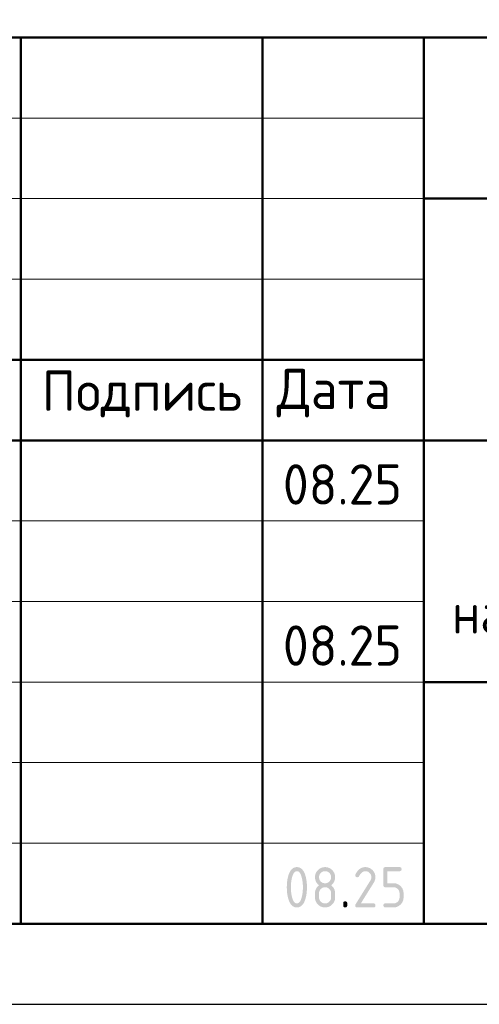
# Model space of a CAD drawing. Header units: millimetres. Extents: x 0 to 42000, y -76 to 29700.
# Tile 8 of 16: x 26992 to 29844, y 0 to 6110. Entities that reach past the tile are written whole.
import ezdxf

# ---------------------------------------------------------------- set-up
doc = ezdxf.new("R2010")
doc.units = ezdxf.units.MM
doc.layers.add('Standard', color=7, linetype='Continuous', lineweight=25)
doc.styles.add('ISOCPEUR', font='txt')

msp = doc.modelspace()

# ---------------------------------------------------------------- hatches: boundary and pattern name
at = {"layer": 'Standard', "linetype": 'Continuous', "lineweight": 25, "transparency": 33554687}
h = msp.add_hatch(color=7, dxfattribs=at)
h.paths.add_polyline_path([(28749.8, 726.3), (28749.8, 734), (28749.4, 741.6), (28749, 749.1), (28748.2, 756.4), (28747.4, 763.7), (28746.1, 770.8), (28744.9, 777.9), (28743.2, 784.8), (28742, 790), (28740.6, 794.5), (28739.1, 799), (28737.6, 802.9), (28736, 806.8), (28734.2, 810), (28732.5, 813.3), (28730.5, 815.9), (28728.6, 818.5), (28726.5, 820.4), (28724.4, 822.4), (28722.2, 823.7), (28719.9, 824.9), (28717.5, 825.6), (28715.1, 826.2), (28712.5, 826.2), (28709.9, 826.2), (28707.5, 825.6), (28705.1, 824.9), (28702.9, 823.6), (28700.6, 822.3), (28698.6, 820.4), (28696.5, 818.4), (28694.6, 815.8), (28692.7, 813.2), (28690.9, 810), (28689.2, 806.7), (28687.6, 802.8), (28686, 798.9), (28684.6, 794.4), (28683.2, 789.8), (28681.9, 784.6), (28680.2, 777.6), (28679, 770.4), (28677.7, 763.3), (28676.8, 756), (28676, 748.7), (28675.6, 741.3), (28675.2, 733.9), (28675.2, 726.3), (28675.2, 718.6), (28675.6, 711.1), (28676, 703.5), (28676.8, 696.2), (28677.6, 688.9), (28678.9, 681.8), (28680.1, 674.7), (28681.8, 667.8), (28683, 662.6), (28684.4, 658.1), (28685.8, 653.5), (28687.4, 649.7), (28689, 645.8), (28690.8, 642.5), (28692.5, 639.3), (28694.4, 636.7), (28696.4, 634.1), (28698.4, 632.2), (28700.5, 630.2), (28702.8, 628.9), (28705, 627.6), (28707.5, 627), (28709.9, 626.3), (28712.5, 626.3), (28715.1, 626.3), (28717.5, 627), (28719.9, 627.6), (28722.2, 628.9), (28724.4, 630.2), (28726.5, 632.2), (28728.6, 634.1), (28730.5, 636.7), (28732.5, 639.3), (28734.2, 642.5), (28736, 645.8), (28737.6, 649.7), (28739.1, 653.5), (28740.6, 658.1), (28742, 662.6), (28743.2, 667.8), (28744.9, 674.7), (28746.1, 681.8), (28747.4, 688.9), (28748.2, 696.2), (28749, 703.5), (28749.4, 711.1), (28749.8, 718.6)])
h.paths.add_polyline_path([(28774.9, 726.3), (28774.9, 720.7), (28774.7, 715.3), (28774.5, 709.9), (28774.2, 704.7), (28773.8, 699.5), (28773.3, 694.5), (28772.8, 689.4), (28772.1, 684.6), (28771.4, 679.8), (28770.6, 675.1), (28769.7, 670.5), (28768.7, 666.1), (28767.7, 661.6), (28766.5, 657.3), (28765.3, 653.1), (28763.9, 649), (28761.9, 643), (28759.6, 637.8), (28757.3, 632.6), (28754.7, 628.1), (28752.1, 623.7), (28749.1, 619.9), (28746.2, 616.2), (28743, 613.2), (28739.8, 610.2), (28736.3, 608), (28732.8, 605.8), (28729, 604.3), (28725.1, 602.8), (28721, 602), (28716.9, 601.3), (28712.5, 601.3), (28708.1, 601.3), (28704, 602), (28699.8, 602.8), (28696, 604.3), (28692.2, 605.7), (28688.7, 608), (28685.2, 610.2), (28682, 613.2), (28678.7, 616.1), (28675.8, 619.9), (28672.9, 623.6), (28670.3, 628), (28667.7, 632.5), (28665.4, 637.7), (28663.1, 642.9), (28661.1, 648.8), (28659.7, 652.9), (28658.5, 657.2), (28657.3, 661.4), (28656.3, 665.9), (28655.2, 670.3), (28654.4, 675), (28653.5, 679.6), (28652.9, 684.5), (28652.2, 689.3), (28651.6, 694.4), (28651.1, 699.4), (28650.8, 704.6), (28650.5, 709.8), (28650.3, 715.3), (28650.1, 720.7), (28650.1, 726.3), (28650.1, 731.9), (28650.3, 737.3), (28650.5, 742.7), (28650.8, 748), (28651.1, 753.2), (28651.6, 758.2), (28652.2, 763.3), (28652.9, 768.1), (28653.5, 772.9), (28654.4, 777.6), (28655.2, 782.2), (28656.3, 786.7), (28657.3, 791.1), (28658.5, 795.4), (28659.7, 799.7), (28661.1, 803.7), (28663.1, 809.7), (28665.4, 814.9), (28667.7, 820.1), (28670.3, 824.5), (28672.9, 829), (28675.8, 832.7), (28678.7, 836.4), (28682, 839.4), (28685.2, 842.4), (28688.7, 844.6), (28692.2, 846.8), (28696, 848.3), (28699.8, 849.8), (28704, 850.5), (28708.1, 851.3), (28712.5, 851.3), (28716.9, 851.3), (28721, 850.5), (28725.1, 849.8), (28729, 848.3), (28732.8, 846.8), (28736.3, 844.6), (28739.8, 842.3), (28743, 839.4), (28746.2, 836.4), (28749.1, 832.6), (28752.1, 828.9), (28754.7, 824.4), (28757.3, 820), (28759.6, 814.7), (28761.9, 809.5), (28763.9, 803.6), (28765.3, 799.5), (28766.5, 795.2), (28767.7, 791), (28768.7, 786.5), (28769.7, 782.1), (28770.6, 777.4), (28771.4, 772.8), (28772.1, 768), (28772.8, 763.1), (28773.3, 758.1), (28773.8, 753.1), (28774.2, 747.9), (28774.5, 742.7), (28774.7, 737.3), (28774.9, 731.9)], flags=16)
h = msp.add_hatch(color=7, dxfattribs=at)
h.paths.add_polyline_path([(28887.3, 626.3), (28891.3, 626.3), (28894.9, 627), (28898.5, 627.7), (28901.8, 629.1), (28905.1, 630.4), (28908.1, 632.5), (28911.1, 634.5), (28913.8, 637.2), (28916.6, 639.9), (28918.6, 643), (28920.6, 646), (28922, 649.3), (28923.3, 652.6), (28924, 656.3), (28924.7, 659.9), (28924.7, 663.8), (28924.7, 688.8), (28924.7, 692.7), (28924, 696.3), (28923.3, 699.9), (28921.9, 703.2), (28920.6, 706.5), (28918.5, 709.5), (28916.5, 712.6), (28913.8, 715.3), (28911, 718.1), (28908, 720.1), (28905, 722.2), (28901.7, 723.6), (28898.4, 724.9), (28894.8, 725.6), (28891.2, 726.3), (28887.3, 726.3), (28883.4, 726.3), (28879.8, 725.6), (28876.2, 724.9), (28872.9, 723.6), (28869.6, 722.2), (28866.6, 720.2), (28863.6, 718.1), (28860.9, 715.4), (28858.1, 712.7), (28856.1, 709.7), (28854.1, 706.6), (28852.7, 703.3), (28851.4, 700), (28850.7, 696.4), (28850, 692.7), (28850, 688.8), (28850, 663.8), (28850, 659.9), (28850.7, 656.3), (28851.4, 652.6), (28852.7, 649.3), (28854.1, 646), (28856.1, 643), (28858.1, 639.9), (28860.9, 637.2), (28863.6, 634.5), (28866.6, 632.5), (28869.6, 630.4), (28872.9, 629.1), (28876.2, 627.7), (28879.8, 627), (28883.4, 626.3)])
h.paths.add_polyline_path([(28887.3, 601.3), (28884.1, 601.3), (28881, 601.6), (28877.9, 601.9), (28874.9, 602.4), (28871.9, 603), (28869, 603.9), (28866.1, 604.7), (28863.4, 605.9), (28860.6, 607), (28858, 608.4), (28855.3, 609.9), (28852.8, 611.6), (28850.3, 613.3), (28847.9, 615.3), (28845.5, 617.3), (28843.2, 619.6), (28840.9, 621.9), (28838.9, 624.2), (28836.9, 626.7), (28835.2, 629.2), (28833.5, 631.7), (28832.1, 634.3), (28830.7, 637), (28829.5, 639.8), (28828.4, 642.5), (28827.5, 645.4), (28826.7, 648.3), (28826.1, 651.3), (28825.5, 654.3), (28825.3, 657.4), (28825, 660.5), (28825, 663.8), (28825, 688.8), (28825, 692.7), (28825.4, 696.4), (28825.8, 700.1), (28826.5, 703.6), (28827.3, 707.1), (28828.5, 710.4), (28829.7, 713.7), (28831.2, 716.8), (28832.8, 719.9), (28834.7, 722.9), (28836.7, 725.8), (28839.1, 728.6), (28841.4, 731.3), (28844.1, 733.9), (28846.9, 736.4), (28850, 738.8), (28846.9, 741.2), (28844.1, 743.7), (28841.4, 746.3), (28839.1, 749), (28836.7, 751.8), (28834.7, 754.7), (28832.8, 757.6), (28831.2, 760.8), (28829.7, 763.9), (28828.5, 767.2), (28827.3, 770.5), (28826.5, 774), (28825.8, 777.5), (28825.4, 781.2), (28825, 784.9), (28825, 788.8), (28825, 792), (28825.3, 795.1), (28825.5, 798.3), (28826.1, 801.3), (28826.7, 804.3), (28827.5, 807.2), (28828.4, 810.1), (28829.5, 812.8), (28830.7, 815.6), (28832.1, 818.2), (28833.5, 820.9), (28835.2, 823.4), (28836.9, 825.9), (28838.9, 828.3), (28840.9, 830.7), (28843.2, 833), (28845.5, 835.3), (28847.9, 837.3), (28850.3, 839.3), (28852.8, 841), (28855.3, 842.7), (28858, 844.1), (28860.6, 845.6), (28863.4, 846.7), (28866.1, 847.9), (28869, 848.7), (28871.9, 849.6), (28874.9, 850.1), (28877.9, 850.7), (28881, 851), (28884.1, 851.3), (28887.3, 851.3), (28890.6, 851.3), (28893.7, 851), (28896.8, 850.7), (28899.8, 850.1), (28902.8, 849.6), (28905.7, 848.7), (28908.6, 847.9), (28911.3, 846.7), (28914.1, 845.6), (28916.7, 844.1), (28919.4, 842.7), (28921.9, 841), (28924.4, 839.3), (28926.8, 837.3), (28929.2, 835.3), (28931.5, 833), (28933.8, 830.7), (28935.8, 828.3), (28937.8, 825.9), (28939.5, 823.4), (28941.2, 820.9), (28942.6, 818.2), (28944, 815.6), (28945.2, 812.8), (28946.3, 810.1), (28947.2, 807.2), (28948, 804.3), (28948.6, 801.3), (28949.2, 798.3), (28949.4, 795.1), (28949.7, 792), (28949.7, 788.8), (28949.7, 784.9), (28949.3, 781.2), (28949, 777.5), (28948.2, 774), (28947.4, 770.5), (28946.2, 767.2), (28945, 763.9), (28943.5, 760.8), (28941.9, 757.6), (28940, 754.7), (28938, 751.8), (28935.6, 749), (28933.3, 746.3), (28930.6, 743.7), (28927.8, 741.2), (28924.7, 738.8), (28929.2, 735.4), (28932.9, 731.6), (28936.5, 727.8), (28939.4, 723.6), (28942.2, 719.4), (28944.2, 714.8), (28946.2, 710.2), (28947.4, 705.3), (28947.7, 704), (28948, 702.4), (28948.2, 700.8), (28948.4, 698.9), (28948.6, 697), (28948.8, 694.7), (28949, 692.5), (28949.2, 689.9), (28949.3, 687.3), (28949.4, 684.4), (28949.5, 681.4), (28949.6, 678.2), (28949.7, 674.9), (28949.7, 671.3), (28949.7, 667.7), (28949.7, 663.8), (28949.7, 660.5), (28949.4, 657.4), (28949.2, 654.3), (28948.6, 651.3), (28948, 648.3), (28947.2, 645.4), (28946.3, 642.5), (28945.2, 639.8), (28944, 637), (28942.6, 634.3), (28941.2, 631.7), (28939.5, 629.2), (28937.8, 626.7), (28935.8, 624.2), (28933.8, 621.9), (28931.5, 619.6), (28929.2, 617.3), (28926.8, 615.3), (28924.4, 613.3), (28921.9, 611.6), (28919.4, 609.9), (28916.7, 608.4), (28914.1, 607), (28911.3, 605.9), (28908.6, 604.7), (28905.7, 603.9), (28902.8, 603), (28899.8, 602.4), (28896.8, 601.9), (28893.7, 601.6), (28890.6, 601.3)], flags=16)
h.paths.add_polyline_path([(28887.3, 751.2), (28891.3, 751.2), (28894.9, 751.9), (28898.5, 752.6), (28901.8, 754), (28905.1, 755.3), (28908.1, 757.4), (28911.1, 759.4), (28913.8, 762.1), (28916.6, 764.8), (28918.6, 767.9), (28920.6, 770.9), (28922, 774.2), (28923.3, 777.5), (28924, 781.2), (28924.7, 784.8), (28924.7, 788.7), (28924.7, 792.6), (28924, 796.2), (28923.3, 799.8), (28921.9, 803.1), (28920.6, 806.4), (28918.5, 809.5), (28916.5, 812.5), (28913.8, 815.2), (28911, 818), (28908, 820), (28905, 822.1), (28901.7, 823.5), (28898.4, 824.8), (28894.8, 825.5), (28891.2, 826.2), (28887.3, 826.2), (28883.4, 826.2), (28879.8, 825.5), (28876.2, 824.9), (28872.9, 823.5), (28869.6, 822.1), (28866.6, 820.1), (28863.6, 818), (28860.9, 815.3), (28858.1, 812.6), (28856.1, 809.6), (28854.1, 806.6), (28852.7, 803.2), (28851.4, 799.9), (28850.7, 796.3), (28850, 792.7), (28850, 788.7), (28850, 784.8), (28850.7, 781.2), (28851.4, 777.5), (28852.7, 774.2), (28854.1, 770.9), (28856.1, 767.9), (28858.1, 764.8), (28860.9, 762.1), (28863.6, 759.4), (28866.6, 757.4), (28869.6, 755.3), (28872.9, 754), (28876.2, 752.6), (28879.8, 751.9), (28883.4, 751.2)])
for points in [[(29137.2, 851.3), (29140.4, 851.3), (29143.5, 851), (29146.6, 850.7), (29149.7, 850.1), (29152.7, 849.6), (29155.5, 848.7), (29158.4, 847.9), (29161.2, 846.7), (29163.9, 845.6), (29166.6, 844.2), (29169.2, 842.7), (29171.8, 841), (29174.3, 839.3), (29176.7, 837.3), (29179.1, 835.3), (29181.4, 833), (29183.6, 830.7), (29185.7, 828.3), (29187.6, 825.9), (29189.4, 823.4), (29191.1, 820.9), (29192.5, 818.2), (29193.9, 815.6), (29195.1, 812.8), (29196.2, 810.1), (29197.1, 807.2), (29197.9, 804.3), (29198.5, 801.3), (29199.1, 798.3), (29199.4, 795.2), (29199.6, 792), (29199.6, 788.8), (29199.6, 784.4), (29198.9, 779.9), (29198.2, 775.4), (29196.8, 770.9), (29195.4, 766.4), (29193.2, 761.9), (29191.1, 757.4), (29188.3, 752.8), (29109.5, 626.3), (29187.1, 626.3), (29188.7, 626.3), (29190.1, 626.1), (29191.4, 625.9), (29192.6, 625.6), (29193.8, 625.2), (29194.8, 624.6), (29195.7, 624), (29196.5, 623.2), (29197.3, 622.4), (29197.9, 621.4), (29198.5, 620.5), (29198.9, 619.3), (29199.2, 618.1), (29199.4, 616.7), (29199.6, 615.4), (29199.6, 613.8), (29199.6, 612.2), (29199.4, 610.9), (29199.2, 609.5), (29198.9, 608.3), (29198.5, 607.2), (29197.9, 606.2), (29197.3, 605.2), (29196.5, 604.4), (29195.7, 603.6), (29194.8, 603), (29193.8, 602.5), (29192.6, 602.1), (29191.4, 601.7), (29190.1, 601.5), (29188.7, 601.3), (29187.1, 601.3), (29087.2, 601.3), (29085.6, 601.3), (29084.2, 601.5), (29082.9, 601.7), (29081.7, 602.1), (29080.5, 602.5), (29079.6, 603), (29078.6, 603.6), (29077.8, 604.4), (29077, 605.2), (29076.4, 606.2), (29075.9, 607.1), (29075.5, 608.3), (29075.1, 609.5), (29074.9, 610.9), (29074.7, 612.2), (29074.7, 613.8), (29074.7, 615.7), (29075.2, 617.5), (29075.7, 619.3), (29076.8, 621), (29168.4, 768.1), (29170, 770.6), (29171.1, 773.2), (29172.3, 775.7), (29173.1, 778.3), (29173.9, 780.9), (29174.3, 783.5), (29174.6, 786.1), (29174.6, 788.7), (29174.6, 792.6), (29174, 796.2), (29173.3, 799.8), (29171.9, 803.1), (29170.5, 806.4), (29168.5, 809.5), (29166.4, 812.5), (29163.7, 815.3), (29160.9, 818), (29157.9, 820.1), (29154.9, 822.1), (29151.6, 823.5), (29148.2, 824.9), (29144.6, 825.6), (29141, 826.2), (29137.2, 826.2), (29134.5, 826.2), (29131.9, 825.8), (29129.3, 825.3), (29126.8, 824.3), (29124.2, 823.3), (29121.7, 821.8), (29119.2, 820.3), (29116.8, 818.4), (29114.3, 816.4), (29111.9, 814), (29109.5, 811.5), (29107.2, 808.6), (29104.8, 805.6), (29102.5, 802.2), (29100.2, 798.7), (29098, 794.8), (29097.1, 793.3), (29096, 792.2), (29094.9, 791), (29093.6, 790.3), (29092.2, 789.5), (29090.6, 789.1), (29089, 788.8), (29087.2, 788.8), (29085.6, 788.8), (29084.2, 789), (29082.9, 789.1), (29081.7, 789.5), (29080.5, 789.9), (29079.6, 790.5), (29078.6, 791.1), (29077.8, 791.9), (29077, 792.7), (29076.4, 793.6), (29075.9, 794.6), (29075.5, 795.8), (29075.1, 797), (29074.9, 798.3), (29074.7, 799.7), (29074.7, 801.2), (29074.7, 802.7), (29075, 803.9), (29075.3, 805.2), (29075.8, 806.4), (29078.7, 812), (29081.9, 816.9), (29085, 821.8), (29088.4, 826), (29091.8, 830.2), (29095.4, 833.7), (29099, 837.2), (29102.8, 840.1), (29106.6, 842.9), (29110.7, 845), (29114.8, 847.1), (29119.1, 848.5), (29123.4, 849.9), (29127.9, 850.6), (29132.4, 851.3)], [(29249.6, 738.8), (29249.6, 838.8), (29249.6, 840.4), (29249.8, 841.7), (29250, 843.1), (29250.4, 844.3), (29250.8, 845.4), (29251.3, 846.4), (29251.9, 847.4), (29252.7, 848.2), (29253.5, 848.9), (29254.5, 849.5), (29255.4, 850.1), (29256.6, 850.5), (29257.8, 850.9), (29259.1, 851.1), (29260.5, 851.3), (29262.1, 851.3), (29349.3, 851.3), (29350.9, 851.3), (29352.2, 851.1), (29353.6, 850.9), (29354.8, 850.5), (29356, 850.1), (29356.9, 849.5), (29357.9, 848.9), (29358.7, 848.2), (29359.5, 847.4), (29360.1, 846.4), (29360.6, 845.4), (29361, 844.2), (29361.4, 843.1), (29361.6, 841.7), (29361.8, 840.3), (29361.8, 838.8), (29361.8, 837.2), (29361.6, 835.8), (29361.4, 834.5), (29361, 833.3), (29360.6, 832.1), (29360.1, 831.1), (29359.5, 830.2), (29358.7, 829.4), (29357.9, 828.6), (29356.9, 828), (29356, 827.4), (29354.8, 827), (29353.6, 826.6), (29352.2, 826.4), (29350.9, 826.2), (29349.3, 826.2), (29274.6, 826.2), (29274.6, 751.3), (29312, 751.3), (29315.3, 751.3), (29318.4, 751), (29321.5, 750.8), (29324.5, 750.2), (29327.5, 749.6), (29330.4, 748.8), (29333.2, 747.9), (29336, 746.7), (29338.8, 745.6), (29341.4, 744.2), (29344, 742.7), (29346.5, 741), (29349.1, 739.3), (29351.5, 737.3), (29353.9, 735.3), (29356.1, 733), (29358.4, 730.7), (29360.4, 728.2), (29362.4, 725.8), (29364.1, 723.3), (29365.8, 720.8), (29367.2, 718.1), (29368.7, 715.5), (29369.8, 712.7), (29370.9, 710), (29371.8, 707.1), (29372.7, 704.2), (29373.2, 701.2), (29373.8, 698.2), (29374.1, 695.1), (29374.4, 692), (29374.4, 688.8), (29374.4, 663.8), (29374.4, 660.6), (29374.1, 657.4), (29373.8, 654.3), (29373.2, 651.3), (29372.6, 648.3), (29371.8, 645.4), (29370.9, 642.5), (29369.8, 639.8), (29368.6, 637), (29367.2, 634.4), (29365.8, 631.7), (29364.1, 629.2), (29362.3, 626.7), (29360.3, 624.3), (29358.3, 621.9), (29356, 619.6), (29353.7, 617.3), (29351.3, 615.3), (29348.9, 613.3), (29346.4, 611.6), (29343.9, 609.9), (29341.2, 608.4), (29338.6, 607), (29335.8, 605.9), (29333.1, 604.7), (29330.2, 603.9), (29327.4, 603), (29324.4, 602.4), (29321.4, 601.9), (29318.3, 601.6), (29315.2, 601.3), (29312, 601.3), (29262.1, 601.3), (29260.5, 601.3), (29259.1, 601.5), (29257.8, 601.7), (29256.6, 602.1), (29255.4, 602.5), (29254.5, 603), (29253.5, 603.6), (29252.7, 604.4), (29251.9, 605.2), (29251.3, 606.2), (29250.8, 607.2), (29250.4, 608.3), (29250, 609.5), (29249.8, 610.9), (29249.6, 612.2), (29249.6, 613.8), (29249.6, 615.4), (29249.8, 616.7), (29250, 618.1), (29250.4, 619.3), (29250.8, 620.5), (29251.3, 621.4), (29251.9, 622.4), (29252.7, 623.2), (29253.5, 624), (29254.5, 624.6), (29255.4, 625.2), (29256.6, 625.6), (29257.8, 625.9), (29259.1, 626.1), (29260.5, 626.3), (29262.1, 626.3), (29311.9, 626.3), (29315.8, 626.3), (29319.5, 627), (29323.1, 627.7), (29326.4, 629.1), (29329.7, 630.4), (29332.7, 632.5), (29335.7, 634.5), (29338.5, 637.2), (29341.2, 639.9), (29343.2, 643), (29345.2, 646), (29346.6, 649.3), (29348, 652.6), (29348.6, 656.3), (29349.3, 659.9), (29349.3, 663.8), (29349.3, 688.8), (29349.3, 692.7), (29348.6, 696.3), (29347.9, 699.9), (29346.6, 703.2), (29345.2, 706.5), (29343.2, 709.5), (29341.1, 712.6), (29338.4, 715.3), (29335.6, 718), (29332.6, 720.1), (29329.6, 722.2), (29326.3, 723.5), (29323, 724.9), (29319.4, 725.6), (29315.8, 726.3), (29311.9, 726.3), (29262.1, 726.3), (29260.5, 726.3), (29259.1, 726.5), (29257.8, 726.7), (29256.6, 727.1), (29255.4, 727.5), (29254.5, 728), (29253.5, 728.6), (29252.7, 729.4), (29251.9, 730.2), (29251.3, 731.2), (29250.8, 732.1), (29250.4, 733.3), (29250, 734.5), (29249.8, 735.9), (29249.6, 737.2)], [(28999.8, 626.3), (28999.8, 627.9), (29000, 629.3), (29000.2, 630.6), (29000.6, 631.8), (29001, 633), (29001.6, 634), (29002.2, 634.9), (29003, 635.7), (29003.7, 636.5), (29004.7, 637.1), (29005.7, 637.7), (29006.9, 638.1), (29008, 638.5), (29009.4, 638.7), (29010.8, 638.9), (29012.3, 638.9), (29013.9, 638.9), (29015.3, 638.7), (29016.7, 638.5), (29017.8, 638.1), (29019, 637.7), (29020, 637.1), (29021, 636.5), (29021.7, 635.7), (29022.5, 634.9), (29023.1, 634), (29023.7, 633), (29024.1, 631.8), (29024.5, 630.6), (29024.7, 629.3), (29024.9, 627.9), (29024.9, 626.3), (29024.9, 613.8), (29024.9, 612.2), (29024.7, 610.9), (29024.5, 609.5), (29024.1, 608.3), (29023.7, 607.2), (29023.1, 606.2), (29022.5, 605.2), (29021.7, 604.4), (29021, 603.6), (29020, 603), (29019, 602.5), (29017.8, 602.1), (29016.7, 601.7), (29015.3, 601.5), (29013.9, 601.3), (29012.3, 601.3), (29010.8, 601.3), (29009.4, 601.5), (29008, 601.7), (29006.9, 602.1), (29005.7, 602.5), (29004.7, 603), (29003.7, 603.6), (29003, 604.4), (29002.2, 605.2), (29001.6, 606.2), (29001, 607.2), (29000.6, 608.3), (29000.2, 609.5), (29000, 610.9), (28999.8, 612.2), (28999.8, 613.8)]]:
    msp.add_hatch(color=7, dxfattribs=at).paths.add_polyline_path(points, flags=16)

# ---------------------------------------------------------------- linework, layer by layer
at = {"layer": 'Standard', "color": 7, "linetype": 'Continuous', "lineweight": 50, "transparency": 33554687}
for p, q in [((23000, 6000), (41500, 6000)), ((27000, 500), (27000, 6000)), ((28500, 500), (28500, 6000)), ((29500, 500), (29500, 6000)), ((29500, 5000), (41500, 5000)), ((23000, 4000), (29500, 4000)), ((23000, 4000), (29500, 4000)), ((23000, 3500), (29500, 3500)), ((23000, 3500), (29500, 3500)), ((29500, 3500), (41500, 3500)), ((29500, 2000), (41500, 2000))]:
    msp.add_line(p, q, dxfattribs=at)
at = {"layer": 'Standard', "color": 7, "linetype": 'Continuous', "lineweight": 13, "transparency": 33554687}
for p, q in [((23000, 5500), (29500, 5500)), ((23000, 5000), (29500, 5000)), ((23000, 4500), (29500, 4500)), ((23000, 3000), (29500, 3000)), ((23000, 2500), (29500, 2500)), ((23000, 2500), (29500, 2500)), ((23000, 2000), (29500, 2000)), ((23000, 2000), (29500, 2000)), ((23000, 1500), (29500, 1500)), ((23000, 1000), (29500, 1000))]:
    msp.add_line(p, q, dxfattribs=at)
at = {"layer": 'Standard', "color": 7, "linetype": 'Continuous', "lineweight": 25, "transparency": 33554687}
msp.add_line((23000, 500), (41500, 500), dxfattribs=at)
msp.add_line((23000, 500), (41500, 500), dxfattribs=at)
msp.add_line((23000, 500), (41500, 500), dxfattribs=at)
msp.add_lwpolyline([(0, 0), (42000, 0), (42000, 29700), (0, 29700), (0, 0)], close=True, dxfattribs=at)
at = {"layer": 'Standard', "color": 7, "linetype": 'Continuous', "lineweight": 50, "transparency": 33554687}
msp.add_lwpolyline([(2000, 29200), (41500, 29200), (41500, 500), (2000, 500), (2000, 29200)], close=True, dxfattribs=at)
at = {"layer": 'Standard', "color": 7, "linetype": 'Continuous', "lineweight": 13, "transparency": 33554687}
msp.add_lwpolyline([(41500, 29200), (2000, 29200), (2000, 6000), (41500, 6000), (41500, 29200)], dxfattribs=at)
at = {"layer": 'Standard', "color": 7, "linetype": 'Continuous', "lineweight": 25, "transparency": 33554687}
msp.add_lwpolyline([(41500, 6000), (23000, 6000), (23000, 500), (41500, 500), (41500, 6000)], dxfattribs=at)

# ---------------------------------------------------------------- texts
at = {"layer": 'Standard', "color": 7, "linetype": 'Continuous', "lineweight": 25, "transparency": 33554687, "char_height": 250, "attachment_point": 7, "style": 'ISOCPEUR'}
for s, insert, width in [('\\W0.96;Подпись', (27129.4, 3642.8), 1344.28), ('\\W0.94;Дата', (28587.7, 3642.8), 967.736), ('\\W0.94;08.25', (28625.1, 3101.3), 891.679), ('\\W0.90;назначения на первом этаже здания" поз. 2.1', (29676.1, 2233.3), 6756.078), ('\\W0.94;08.25', (28625.1, 2101.3), 891.679)]:
    msp.add_mtext(s, dxfattribs=dict(at, insert=insert, width=width))

doc.saveas('drawing.dxf')
